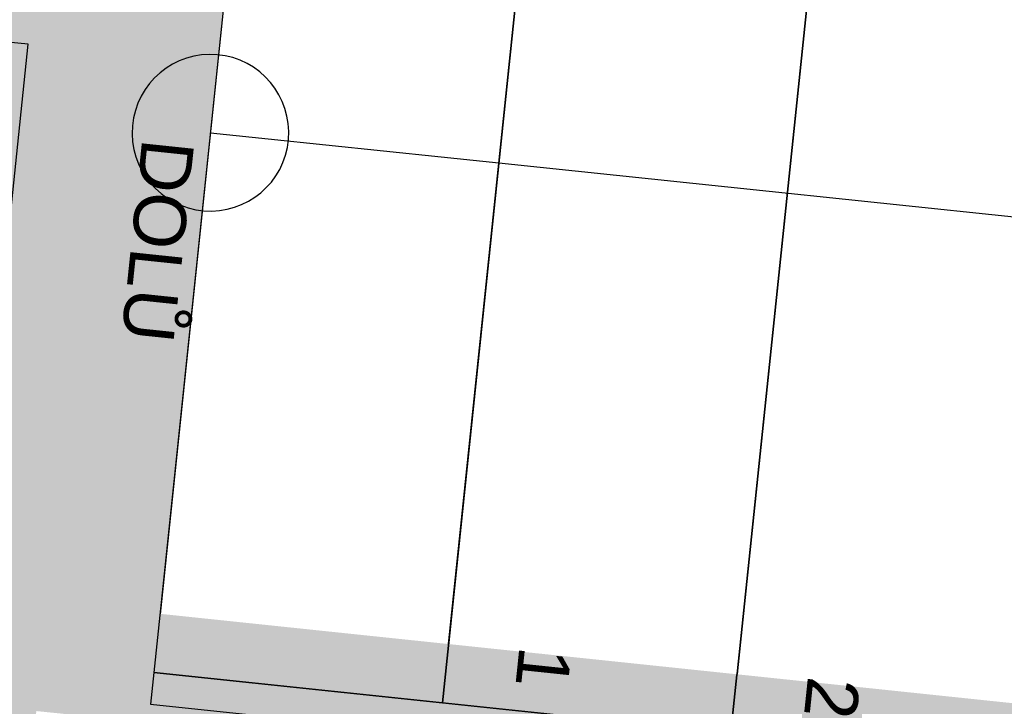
# Model space of a CAD drawing. Header units: millimetres. Extents: x -40276 to 214973, y -147941 to 35228.
# Tile 75 of 256: x -17179 to -16236, y 9853 to 10511. Entities that reach past the tile are written whole.
import ezdxf

# ---------------------------------------------------------------- set-up
doc = ezdxf.new("R2010")
doc.units = ezdxf.units.MM
doc.header["$MEASUREMENT"] = 0
doc.linetypes.add('Wipeout_Contour', pattern=[1000, 0, -1000])
for name, color, linetype in [('1._POHLED ZÁPADNÍ_2_0_plochy', 7, 'Continuous'), ('1._POHLED ZÁPADNÍ_2_Interiér - schodiště', 7, 'Continuous'), ('1._POHLED ZÁPADNÍ_2_Nové_Interiér - schodiště', 7, 'Continuous'), ('1._POHLED ZÁPADNÍ_2_Nové_Konstrukce - nosné', 7, 'Continuous'), ('1._POHLED ZÁPADNÍ_2_Nové_Výplně - Povrchové', 7, 'Continuous')]:
    doc.layers.add(name, color=color, linetype=linetype)
doc.styles.add('GENEROVANÝ_STYL_1', font='txt')

msp = doc.modelspace()

# ---------------------------------------------------------------- hatches: boundary and pattern name
at = {"layer": '1._POHLED ZÁPADNÍ_2_0_plochy', "linetype": 'Continuous', "lineweight": 0, "true_color": 0x3c3525}
msp.add_hatch(color=39, dxfattribs=at).paths.add_polyline_path([(-25869.24, 653.02), (-25868.09, 309.88), (-22137.4, 321.89), (-22138.46, 646.93), (-20885.98, 651), (-20713.53, 10463.4), (-18181.94, 10198.51), (-18222.48, 9798.31), (-17178.56, 9692.55), (-17162.72, 9848.86), (-12837.13, 9407.86), (-12817.99, 11448.13), (-11148.08, 11448.18), (-11147.86, 12036.27), (-10988.08, 12036.27), (-10988.08, 13086.27), (-11147.46, 13086.27), (-11147.13, 13937.19), (-10988.08, 13937.19), (-10988.08, 14849.19), (-11146.79, 14849.19), (-11146.58, 15386.81), (-10988.08, 15386.81), (-10988.08, 16436.81), (-11146.18, 16436.81), (-11145.89, 17210.22), (-20953.17, 17986.91), (-23795.81, 18203.26)])

# ---------------------------------------------------------------- linework, layer by layer
at = {"layer": '1._POHLED ZÁPADNÍ_2_Nové_Interiér - schodiště', "color": 1, "linetype": 'Continuous', "lineweight": 25}
for p, q in [((-17050.1, 9885.76), (-17053.28, 9855.48)), ((-14563.72, 9625.19), (-17050.1, 9885.76)), ((-17050.1, 9885.76), (-16773.84, 9856.81)), ((-17053.28, 9855.48), (-14566.9, 9594.9)), ((-16773.84, 9856.81), (-16497.58, 9827.86))]:
    msp.add_line(p, q, dxfattribs=at)
at = {"layer": '1._POHLED ZÁPADNÍ_2_Nové_Konstrukce - nosné', "color": 1, "linetype": 'Continuous', "lineweight": 25}
msp.add_line((-17263.67, 9592.16), (-17170.49, 10487.33), dxfattribs=at)
msp.add_arc((-17263.67, 9592.16), 900, 84.05784, 174.05784, dxfattribs=at)

# ---------------------------------------------------------------- next in the draw order: wipeouts: each hides what was drawn before it
at = {"color": 254, "linetype": 'Wipeout_Contour', "lineweight": 0, "ltscale": 79263.063616}
msp.add_wipeout([(-16666.9, 10877.28), (-16943.16, 10906.23), (-17044.22, 9941.96), (-16767.95, 9913.01)], dxfattribs=at).dxf.layer = '1._POHLED ZÁPADNÍ_2_Nové_Výplně - Povrchové'

# ---------------------------------------------------------------- next in the draw order: linework, layer by layer
at = {"layer": '1._POHLED ZÁPADNÍ_2_Nové_Interiér - schodiště', "color": 1, "linetype": 'Continuous', "lineweight": 25}
for p, q in [((-16946.31, 10876.14), (-17050.1, 9885.76)), ((-16773.84, 9856.81), (-16670.05, 10847.19))]:
    msp.add_line(p, q, dxfattribs=at)
for start, end in [(85.02606, 265.02606), (265.02606, 85.02606)]:
    msp.add_arc((-16995.95, 10402.48), 75, start, end, dxfattribs=at)

# ---------------------------------------------------------------- next in the draw order: texts
at = {"layer": '1._POHLED ZÁPADNÍ_2_Interiér - schodiště', "color": 1, "linetype": 'Continuous', "lineweight": 25, "insert": (-17036.6, 10395.48), "char_height": 50, "attachment_point": 4, "rotation": 264.01725, "style": 'GENEROVANÝ_STYL_1'}
msp.add_mtext('\\A1;{\\pql;\\fArial|b0|i0|c238|p38;DOLŮ}', dxfattribs=at)

# ---------------------------------------------------------------- next in the draw order: wipeouts: each hides what was drawn before it
at = {"color": 254, "linetype": 'Wipeout_Contour', "lineweight": 0, "ltscale": 78263.629767}
msp.add_wipeout([(-16390.63, 10848.32), (-16666.9, 10877.28), (-16767.95, 9913.01), (-16491.69, 9884.06)], dxfattribs=at).dxf.layer = '1._POHLED ZÁPADNÍ_2_Nové_Výplně - Povrchové'

# ---------------------------------------------------------------- next in the draw order: linework, layer by layer
at = {"layer": '1._POHLED ZÁPADNÍ_2_Nové_Interiér - schodiště', "color": 1, "linetype": 'Continuous', "lineweight": 25}
for p, q in [((-16670.05, 10847.19), (-16773.84, 9856.81)), ((-16497.58, 9827.86), (-16393.78, 10818.23)), ((-16995.95, 10402.48), (-16719.69, 10373.53))]:
    msp.add_line(p, q, dxfattribs=at)

# ---------------------------------------------------------------- next in the draw order: texts
at = {"layer": '1._POHLED ZÁPADNÍ_2_Interiér - schodiště', "color": 1, "linetype": 'Continuous', "lineweight": 25, "insert": (-16674.96, 9909.48), "char_height": 50, "attachment_point": 4, "rotation": 264.01725, "style": 'GENEROVANÝ_STYL_1'}
msp.add_mtext('\\A1;{\\pql;\\fArial|b0|i0|c238|p38;1}', dxfattribs=at)

# ---------------------------------------------------------------- next in the draw order: wipeouts: each hides what was drawn before it
at = {"color": 254, "linetype": 'Wipeout_Contour', "lineweight": 0, "ltscale": 77267.242556}
msp.add_wipeout([(-16114.37, 10819.37), (-16390.63, 10848.32), (-16491.69, 9884.06), (-16215.42, 9855.11)], dxfattribs=at).dxf.layer = '1._POHLED ZÁPADNÍ_2_Nové_Výplně - Povrchové'

# ---------------------------------------------------------------- next in the draw order: linework, layer by layer
at = {"layer": '1._POHLED ZÁPADNÍ_2_Nové_Interiér - schodiště', "color": 1, "linetype": 'Continuous', "lineweight": 25}
for p, q in [((-16393.78, 10818.23), (-16497.58, 9827.86)), ((-16719.69, 10373.53), (-14785.83, 10170.86))]:
    msp.add_line(p, q, dxfattribs=at)

# ---------------------------------------------------------------- next in the draw order: texts
at = {"layer": '1._POHLED ZÁPADNÍ_2_Interiér - schodiště', "color": 1, "linetype": 'Continuous', "lineweight": 25, "insert": (-16398.69, 9880.52), "char_height": 50, "attachment_point": 4, "rotation": 264.01725, "style": 'GENEROVANÝ_STYL_1'}
msp.add_mtext('\\A1;{\\pql;\\fArial|b0|i0|c238|p38;2}', dxfattribs=at)

doc.saveas('drawing.dxf')
